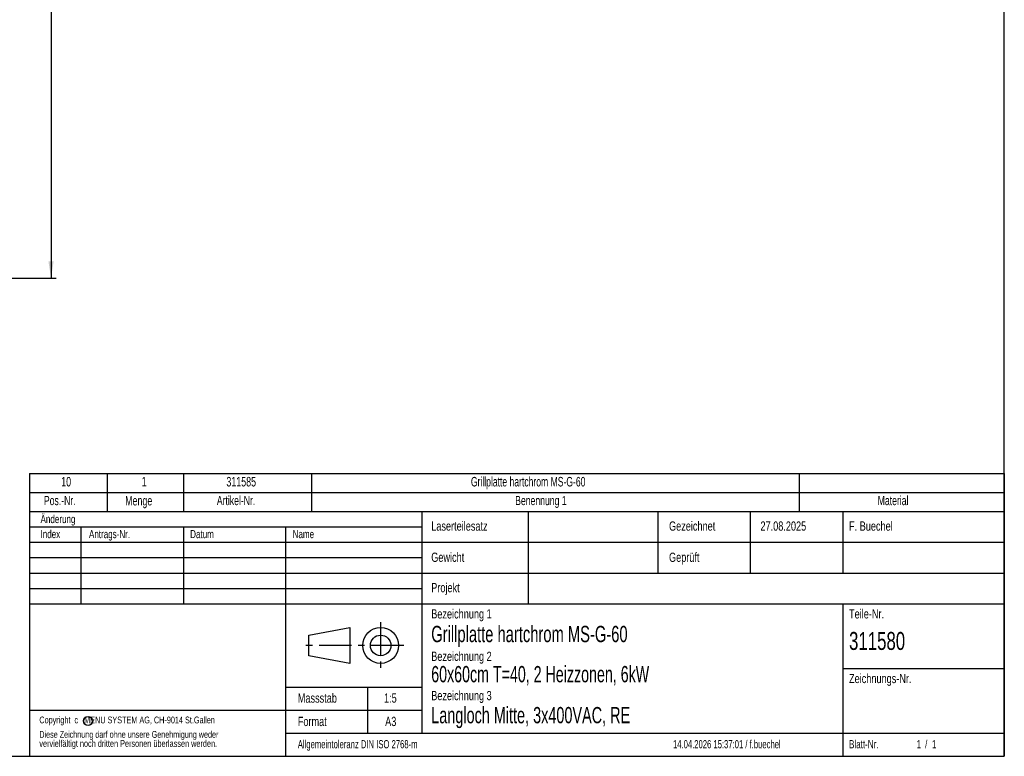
# Model space of a CAD drawing. Extents: x 24 to 2074, y 25 to 1460.
# Tile 5 of 9: x 1115 to 2074, y 25 to 742. Entities that reach past the tile are written whole.
import ezdxf
from ezdxf.enums import TextEntityAlignment as Align

# ---------------------------------------------------------------- set-up
doc = ezdxf.new("R2010")
doc.units = 0
doc.header["$LTSCALE"] = 5
doc.linetypes.add('CENTER', pattern=[10.16, 6.35, -1.27, 1.27, -1.27])
doc.linetypes.add('CENTERX2', pattern=[20.32, 12.7, -2.54, 2.54, -2.54])
doc.layers.get('0').update_dxf_attribs({"linetype": 'CONTINUOUS'})
doc.layers.add('LAYER2', color=3, linetype='CENTERX2')
doc.layers.add('LAYER3', color=4, linetype='CONTINUOUS')
doc.dimstyles.new('SLDDIMSTYLE0', dxfattribs={"dimtxt": 17.5, "dimasz": 16.51, "dimexe": 0, "dimexo": 0.0625, "dimgap": 4.375, "dimtad": 1, "dimrnd": 1e-09, "dimzin": 12, "dimsah": 1, "dimcen": 0.09, "dimazin": 3, "dimtfac": 1, "dimtofl": 0, "dimtmove": 0, "dimatfit": 3})

# ---------------------------------------------------------------- blocks, each defined once
blk = doc.blocks.new('SW_TABLEANNOTATION_0')
at = {"color": 0, "linetype": 'CONTINUOUS'}
for p, q in [((0, 18.5), (0, 0)), ((0, 18.5), (75.58, 18.5)), ((75.58, 18.5), (75.58, 0)), ((75.58, 18.5), (149.98, 18.5)), ((149.98, 18.5), (149.98, 0)), ((149.98, 18.5), (274.98, 18.5)), ((274.98, 18.5), (274.98, 0)), ((274.98, 18.5), (749.98, 18.5)), ((749.98, 18.5), (749.98, 0)), ((749.98, 18.5), (949.98, 18.5)), ((949.98, 18.5), (949.98, 0)), ((0, 0), (0, -18.5)), ((0, 0), (75.58, 0)), ((75.58, 0), (75.58, -18.5)), ((75.58, 0), (149.98, 0)), ((149.98, 0), (149.98, -18.5)), ((149.98, 0), (274.98, 0)), ((274.98, 0), (274.98, -18.5)), ((274.98, 0), (749.98, 0)), ((749.98, 0), (749.98, -18.5)), ((749.98, 0), (949.98, 0)), ((949.98, 0), (949.98, -18.5)), ((0, -18.5), (75.58, -18.5)), ((75.58, -18.5), (149.98, -18.5)), ((149.98, -18.5), (274.98, -18.5)), ((274.98, -18.5), (749.98, -18.5)), ((749.98, -18.5), (949.98, -18.5))]:
    blk.add_line(p, q, dxfattribs=at)
for s, height, width, p in [('10', 9.26, 0.7, (30.93, 3.08)), ('1', 9.26, 0.7, (109.35, 3.08)), ('311585', 9.26, 0.7, (191.9, 3.08)), ('Grillplatte hartchrom MS-G-60', 9.2604, 0.675862, (430.17, 3.08)), ('Pos.-Nr.', 9, 0.7, (14.09, -15.06)), ('Menge', 9.26, 0.7, (93.23, -15.42)), ('Artikel-Nr.', 9, 0.7, (182.6, -15.06)), ('Benennung 1', 9, 0.7, (473.34, -15.06)), ('Material', 9, 0.7, (826.62, -15.06))]:
    blk.add_text(s, height=height, dxfattribs=dict(at, width=width)).set_placement(p, align=Align.BOTTOM_LEFT)
blk = doc.blocks.new('_D_3')
at = {"layer": 'LAYER2', "color": 3, "linetype": 'CONTINUOUS'}
for p, q in [((1057.21, 1090.7), (1150.05, 1090.7)), ((1145.05, 1090.7), (1145.05, 490.7)), ((1057.21, 490.7), (1150.05, 490.7))]:
    blk.add_line(p, q, dxfattribs=at)
for points in [[(1145.05, 1090.7), (1142.51, 1074.19), (1147.59, 1074.19)], [(1145.05, 490.7), (1147.59, 507.21), (1142.51, 507.21)]]:
    blk.add_solid(points, dxfattribs=at)
at = {"layer": 'LAYER2', "color": 3, "linetype": 'CONTINUOUS', "width": 0.7}
blk.add_text('600', height=17.5, rotation=90, dxfattribs=at).set_placement((1145.05, 771.31, 105.61), align=Align.BOTTOM_LEFT)

msp = doc.modelspace()

# ---------------------------------------------------------------- linework, layer by layer
at = {"color": 7, "linetype": 'CONTINUOUS'}
for p, q in [((2074, 25), (2074, 1460)), ((24, 25), (2074, 25))]:
    msp.add_line(p, q, dxfattribs=at)
at = {"color": 179, "linetype": 'CONTINUOUS'}
for p, q in [((1124, 263.5), (2074, 263.5)), ((1124, 263.5), (1124, 25)), ((1506.5, 263.5), (1506.5, 47.5)), ((1610, 263.5), (1610, 173.5)), ((1736.5, 263.5), (1736.5, 203.5)), ((1826.5, 263.5), (1826.5, 203.5)), ((1916.5, 263.5), (1916.5, 203.5)), ((2074, 263.5), (2074, 25)), ((1124, 248.5), (1506.5, 248.5)), ((1174, 248.5), (1174, 173.5)), ((1274, 248.5), (1274, 173.5)), ((1373.5, 248.5), (1373.5, 25)), ((1124, 233.5), (2074, 233.5)), ((1124, 218.5), (1506.5, 218.5)), ((1124, 203.5), (2074, 203.5)), ((1124, 188.5), (1506.5, 188.5)), ((1124, 173.5), (2074, 173.5)), ((1916.5, 173.5), (1916.5, 25)), ((1396.25, 143), (1436.25, 150.5)), ((1436.25, 150.5), (1436.25, 115.5)), ((1396.25, 123), (1396.25, 143)), ((1436.25, 115.5), (1396.25, 123)), ((1916.5, 110.5), (2074, 110.5)), ((1373.5, 92.5), (1506.5, 92.5)), ((1453.5, 92.5), (1453.5, 47.5)), ((1124, 70), (1506.5, 70)), ((1373.5, 47.5), (2074, 47.5)), ((1124, 25), (2074, 25))]:
    msp.add_line(p, q, dxfattribs=at)
at = {"color": 179, "linetype": 'CENTER'}
for p, q in [((1466.25, 155.5), (1466.25, 110.5)), ((1488.75, 133), (1391.25, 133))]:
    msp.add_line(p, q, dxfattribs=at)
at = {"color": 179, "linetype": 'CONTINUOUS'}
for centre, radius in [((1466.25, 133), 17.5), ((1466.25, 133), 10), ((1181.134, 59.391), 4.5)]:
    msp.add_circle(centre, radius, dxfattribs=at)

# ---------------------------------------------------------------- block references
msp.add_blockref('SW_TABLEANNOTATION_0', (1124.017, 282), dxfattribs=at)

# ---------------------------------------------------------------- texts
at = {"layer": 'LAYER3', "color": 4, "linetype": 'CONTINUOUS'}
for s, height, width, p in [('Änderung', 7.9375, 0.738397, (1134.834, 249.758)), ('Laserteilesatz', 9.017, 0.738397, (1515.551, 242.058)), ('Gezeichnet', 9.017, 0.738397, (1747.283, 242.058)), ('27.08.2025', 9.017, 0.738397, (1836.38, 242.058)), ('F. Buechel', 9.017, 0.738397, (1922.698, 242.058)), ('Index', 7.9375, 0.738397, (1134.834, 235.109)), ('Antrags-Nr.', 7.9375, 0.738397, (1182.022, 235.109)), ('Datum', 7.9375, 0.738397, (1280.627, 235.109)), ('Name', 7.9375, 0.738397, (1380.485, 235.109)), ('Gewicht', 9.017, 0.738397, (1515.551, 211.682)), ('Geprüft', 9.017, 0.738397, (1747.283, 211.682)), ('Projekt', 9.017, 0.738397, (1515.551, 182.078)), ('Bezeichnung 1', 9.017, 0.738397, (1515.551, 156.528)), ('Teile-Nr.', 9.017, 0.738397, (1922.698, 156.528)), ('Grillplatte hartchrom MS-G-60', 15.875, 0.675862, (1515.551, 131.42)), ('311580', 17.5, 0.7, (1922.698, 123.365)), ('Bezeichnung 2', 9.017, 0.738397, (1515.551, 115.186)), ('60x60cm T=40, 2 Heizzonen, 6kW', 15.875, 0.653333, (1515.551, 92.325)), ('Zeichnungs-Nr.', 9.017, 0.738397, (1922.698, 93.578)), ('Massstab', 9.017, 0.738397, (1385.529, 74.537)), ('1:5', 9.017, 0.738397, (1469.548, 74.537)), ('Bezeichnung 3', 9.017, 0.738397, (1515.551, 76.921)), ('Langloch Mitte, 3x400VAC, RE', 15.875, 0.6625, (1515.551, 52.396)), ('Copyright  c   MENU SYSTEM AG, CH-9014 St.Gallen', 6.61458, 0.669172, (1133.649, 55.126)), ('Format', 9.017, 0.738397, (1385.529, 51.742)), ('A3', 9.017, 0.738397, (1470.638, 51.742)), ('Diese Zeichnung darf ohne unsere Genehmigung weder', 6.61458, 0.694093, (1133.649, 41.015)), ('vervielfältigt noch dritten Personen überlassen werden.', 6.61458, 0.704833, (1133.649, 32.196)), ('Allgemeintoleranz DIN ISO 2768-m', 7.9375, 0.703784, (1385.529, 30.429)), ('14.04.2026 15:37:01 / f.buechel', 7.9375, 0.702668, (1751.131, 30.429)), ('Blatt-Nr.', 7.9375, 0.738397, (1922.698, 30.429)), ('1', 7.938, 0.738397, (1988.558, 30.429)), ('/', 7.938, 0.738397, (1996.797, 30.429)), ('1', 7.938, 0.738397, (2003.437, 30.429))]:
    msp.add_text(s, height=height, dxfattribs=dict(at, width=width)).set_placement(p, align=Align.BOTTOM_LEFT)

# ---------------------------------------------------------------- dimensions: what is measured, and where the dimension line sits
at = {"layer": 'LAYER2', "color": 3, "linetype": 'CONTINUOUS'}
dim = msp.add_linear_dim(base=(1145.046, 490.705), p1=(1052.215, 1090.705), p2=(1052.215, 490.705), angle=90, dimstyle='SLDDIMSTYLE0', dxfattribs=at)
dim.commit()
dim.dimension.update_dxf_attribs({"geometry": '_D_3', "text_midpoint": (1145.046, 790.705), "dimtype": 160})

doc.saveas('drawing.dxf')
